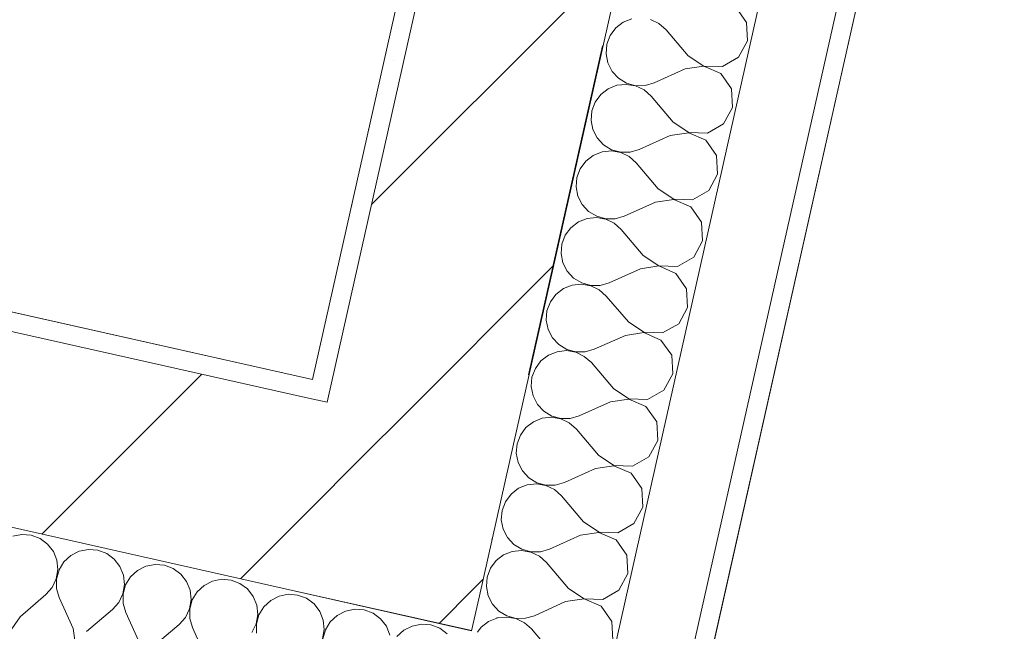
# Model space of a CAD drawing. Header units: millimetres. Extents: x -7218036 to -6523761, y 6117771 to 6337028.
# Tile 105 of 223: x -7141656 to -7140625, y 6127905 to 6128545. Entities that reach past the tile are written whole.
import ezdxf
from ezdxf.enums import TextEntityAlignment as Align

# ---------------------------------------------------------------- set-up
doc = ezdxf.new("R2010")
doc.units = ezdxf.units.MM
doc.header["$MEASUREMENT"] = 0
doc.linetypes.add('Штрихпунктирная', pattern=[670.277762, 352.777767, -176.388884, 0, -141.111112])
for name, color, linetype in [('S - квартира_помещение.АР', 7, 'Continuous'), ('АР-Стены_внешние_.АР', 7, 'Continuous'), ('АР-Чертеж-Оси_Осевые размеры.АР', 7, 'Continuous')]:
    doc.layers.add(name, color=color, linetype=linetype)
for name, color, linetype, lineweight in [('АР-Стены_внешние_.АР_Ном._пера__1', 7, 'Continuous', 30), ('АР-Стены_внешние_.АР_Ном._пера__120', 7, 'Continuous', 0), ('АР-Чертеж-Оси_Осевые размеры.АР_Ном._пера__120', 7, 'Continuous', 0)]:
    doc.layers.add(name, color=color, linetype=linetype, lineweight=lineweight)
doc.styles.add('РЎР“Р•РќР•Р\xa0Р\x98Р\xa0_РЎРўР\x98Р›Р¬_2', font='GOTHIC.TTF')
pattern_1 = [(45, (-6566190.34, 6563027.8), (-111.369318, 111.369318), [0, -105, 0, -157.5]), (110, (-6565840.34, 6563027.8), (148.001588, 53.868173), [0, -77, 0, -133])]
pattern_2 = [(45, (-6566190.34, 6562677.8), (-127.27922, 127.27922), [])]

# ---------------------------------------------------------------- blocks, each defined once
blk = doc.blocks.new('*X167', base_point=(-6566190.3, 6562677.8))
at = {"layer": 'АР-Стены_внешние_.АР_Ном._пера__1', "color": 7, "linetype": 'Continuous', "lineweight": 0}
for p, q in [((-7141156.6, 6127918.3), (-7141165.2, 6127914.9)), ((-7141172.9, 6127908.9), (-7141176.6, 6127903.9)), ((-7141165.2, 6127914.9), (-7141172.9, 6127908.9))]:
    blk.add_line(p, q, dxfattribs=at)
blk = doc.blocks.new('*X169', base_point=(-6566190.3, 6562677.8))
at = {"layer": 'АР-Стены_внешние_.АР_Ном._пера__1', "color": 7, "linetype": 'Continuous', "lineweight": 0}
for p, q in [((-7140895.3, 6128542), (-7140906.5, 6128558)), ((-7141015.1, 6128545.8), (-7141024.3, 6128542.1)), ((-7141032.1, 6128536.1), (-7141037.9, 6128528.2)), ((-7141024.3, 6128542.1), (-7141032.1, 6128536.1)), ((-7140986.8, 6128540.9), (-7140995.6, 6128545.1)), ((-7140979.4, 6128534.3), (-7140986.8, 6128540.9)), ((-7140894.2, 6128522.5), (-7140895.3, 6128542)), ((-7141037.9, 6128528.2), (-7141041.4, 6128519)), ((-7140956.2, 6128507.1), (-7140979.4, 6128534.3)), ((-7141041.4, 6128519), (-7141042.2, 6128509.1)), ((-7140903.5, 6128505.4), (-7140894.2, 6128522.5)), ((-7141042.2, 6128509.1), (-7141040.3, 6128499.5)), ((-7140956.2, 6128507.1), (-7140940, 6128496.3)), ((-7140920.5, 6128495.7), (-7140903.5, 6128505.4)), ((-7141040.3, 6128499.5), (-7141035.8, 6128490.7)), ((-7140940, 6128496), (-7140959.3, 6128493.2)), ((-7140940, 6128496.3), (-7140920.5, 6128495.7)), ((-7140922.1, 6128488.3), (-7140940, 6128496)), ((-7141035.8, 6128490.7), (-7141029.1, 6128483.5)), ((-7140959.3, 6128493.2), (-7140991.9, 6128478.6)), ((-7140910.9, 6128472.3), (-7140922.1, 6128488.3)), ((-7141030.8, 6128476.1), (-7141039.9, 6128472.4)), ((-7141021, 6128477.1), (-7141030.8, 6128476.1)), ((-7141029.1, 6128483.5), (-7141020.7, 6128478.3)), ((-7141011.3, 6128475.4), (-7141021, 6128477.1)), ((-7141020.7, 6128478.3), (-7141011.2, 6128475.7)), ((-7141002.4, 6128471.2), (-7141011.3, 6128475.4)), ((-7141011.2, 6128475.7), (-7141001.4, 6128475.8)), ((-7141001.4, 6128475.8), (-7140991.9, 6128478.6)), ((-7141047.7, 6128466.4), (-7141053.6, 6128458.5)), ((-7141039.9, 6128472.4), (-7141047.7, 6128466.4)), ((-7140995, 6128464.6), (-7141002.4, 6128471.2)), ((-7140971.9, 6128437.5), (-7140995, 6128464.6)), ((-7140909.8, 6128452.8), (-7140910.9, 6128472.3)), ((-7141053.6, 6128458.5), (-7141057.1, 6128449.3)), ((-7141057.1, 6128449.3), (-7141057.9, 6128439.4)), ((-7140919.2, 6128435.7), (-7140909.8, 6128452.8)), ((-7141057.9, 6128439.4), (-7141056, 6128429.8)), ((-7140971.9, 6128437.5), (-7140955.6, 6128426.6)), ((-7140936.1, 6128426), (-7140919.2, 6128435.7)), ((-7141056, 6128429.8), (-7141051.5, 6128421)), ((-7140975, 6128423.5), (-7141007.6, 6128408.9)), ((-7140955.7, 6128426.4), (-7140975, 6128423.5)), ((-7140937.8, 6128418.6), (-7140955.7, 6128426.4)), ((-7140955.6, 6128426.6), (-7140936.1, 6128426)), ((-7141051.5, 6128421), (-7141044.8, 6128413.8)), ((-7141044.8, 6128413.8), (-7141036.4, 6128408.7)), ((-7140926.6, 6128402.6), (-7140937.8, 6128418.6)), ((-7141055.6, 6128402.8), (-7141063.4, 6128396.7)), ((-7141046.4, 6128406.4), (-7141055.6, 6128402.8)), ((-7141036.6, 6128407.4), (-7141046.4, 6128406.4)), ((-7141026.9, 6128405.8), (-7141036.6, 6128407.4)), ((-7141036.4, 6128408.7), (-7141026.9, 6128406)), ((-7141026.9, 6128406), (-7141017, 6128406.1)), ((-7141018.1, 6128401.5), (-7141026.9, 6128405.8)), ((-7141010.7, 6128394.9), (-7141018.1, 6128401.5)), ((-7141017, 6128406.1), (-7141007.6, 6128408.9)), ((-7140925.5, 6128383.1), (-7140926.6, 6128402.6)), ((-7141063.4, 6128396.7), (-7141069.2, 6128388.8)), ((-7140987.5, 6128367.8), (-7141010.7, 6128394.9)), ((-7141069.2, 6128388.8), (-7141072.7, 6128379.6)), ((-7140934.8, 6128366), (-7140925.5, 6128383.1)), ((-7141072.7, 6128379.6), (-7141073.5, 6128369.8)), ((-7141073.5, 6128369.8), (-7141071.6, 6128360.1)), ((-7140987.5, 6128367.8), (-7140971.3, 6128356.9)), ((-7140951.8, 6128356.3), (-7140934.8, 6128366)), ((-7141071.6, 6128360.1), (-7141067.1, 6128351.3)), ((-7141067.1, 6128351.3), (-7141060.4, 6128344.1)), ((-7140990.6, 6128353.8), (-7141023.2, 6128339.2)), ((-7140971.3, 6128356.7), (-7140990.6, 6128353.8)), ((-7140971.3, 6128356.9), (-7140951.8, 6128356.3)), ((-7140953.4, 6128348.9), (-7140971.3, 6128356.7)), ((-7141060.4, 6128344.1), (-7141052, 6128339)), ((-7140942.2, 6128332.9), (-7140953.4, 6128348.9)), ((-7141071.2, 6128333.1), (-7141079, 6128327)), ((-7141062.1, 6128336.7), (-7141071.2, 6128333.1)), ((-7141052.3, 6128337.8), (-7141062.1, 6128336.7)), ((-7141042.6, 6128336.1), (-7141052.3, 6128337.8)), ((-7141052, 6128339), (-7141042.5, 6128336.3)), ((-7141033.7, 6128331.8), (-7141042.6, 6128336.1)), ((-7141042.5, 6128336.3), (-7141032.7, 6128336.4)), ((-7141026.3, 6128325.2), (-7141033.7, 6128331.8)), ((-7141032.7, 6128336.4), (-7141023.2, 6128339.2)), ((-7140941.1, 6128313.4), (-7140942.2, 6128332.9)), ((-7141084.9, 6128319.1), (-7141088.4, 6128309.9)), ((-7141079, 6128327), (-7141084.9, 6128319.1)), ((-7141003.2, 6128298.1), (-7141026.3, 6128325.2)), ((-7141088.4, 6128309.9), (-7141089.2, 6128300.1)), ((-7140950.5, 6128296.3), (-7140941.1, 6128313.4)), ((-7141089.2, 6128300.1), (-7141087.3, 6128290.4)), ((-7141087.3, 6128290.4), (-7141082.8, 6128281.6)), ((-7141003.2, 6128298.1), (-7140986.9, 6128287.2)), ((-7140967.4, 6128286.6), (-7140950.5, 6128296.3)), ((-7141082.8, 6128281.6), (-7141076.1, 6128274.4)), ((-7141006.3, 6128284.1), (-7141038.9, 6128269.5)), ((-7140987, 6128287), (-7141006.3, 6128284.1)), ((-7140969.1, 6128279.2), (-7140987, 6128287)), ((-7140986.9, 6128287.2), (-7140967.4, 6128286.6)), ((-7140957.9, 6128263.2), (-7140969.1, 6128279.2)), ((-7141067.9, 6128268.1), (-7141077.7, 6128267)), ((-7141076.1, 6128274.4), (-7141067.7, 6128269.3)), ((-7141058.2, 6128266.4), (-7141067.9, 6128268.1)), ((-7141067.7, 6128269.3), (-7141058.2, 6128266.6)), ((-7141048.3, 6128266.7), (-7141038.9, 6128269.5)), ((-7141094.7, 6128257.3), (-7141100.5, 6128249.4)), ((-7141086.9, 6128263.4), (-7141094.7, 6128257.3)), ((-7141077.7, 6128267), (-7141086.9, 6128263.4)), ((-7141058.2, 6128266.6), (-7141048.3, 6128266.7)), ((-7141049.4, 6128262.1), (-7141058.2, 6128266.4)), ((-7141042, 6128255.5), (-7141049.4, 6128262.1)), ((-7140956.8, 6128243.7), (-7140957.9, 6128263.2)), ((-7141100.5, 6128249.4), (-7141104, 6128240.2)), ((-7141018.8, 6128228.4), (-7141042, 6128255.5)), ((-7141104, 6128240.2), (-7141104.8, 6128230.4)), ((-7140966.1, 6128226.6), (-7140956.8, 6128243.7)), ((-7141104.8, 6128230.4), (-7141102.9, 6128220.7)), ((-7141018.8, 6128228.4), (-7141002.6, 6128217.6)), ((-7140983.1, 6128216.9), (-7140966.1, 6128226.6)), ((-7141102.9, 6128220.7), (-7141098.4, 6128211.9)), ((-7141002.6, 6128217.3), (-7141021.9, 6128214.4)), ((-7141002.6, 6128217.6), (-7140983.1, 6128216.9)), ((-7140984.7, 6128209.5), (-7141002.6, 6128217.3)), ((-7141098.4, 6128211.9), (-7141091.7, 6128204.7)), ((-7141021.9, 6128214.4), (-7141054.5, 6128199.8)), ((-7140973.5, 6128193.5), (-7140984.7, 6128209.5)), ((-7141093.4, 6128197.3), (-7141102.5, 6128193.7)), ((-7141083.6, 6128198.4), (-7141093.4, 6128197.3)), ((-7141091.7, 6128204.7), (-7141083.3, 6128199.6)), ((-7141073.9, 6128196.7), (-7141083.6, 6128198.4)), ((-7141083.3, 6128199.6), (-7141073.8, 6128197)), ((-7141065, 6128192.4), (-7141073.9, 6128196.7)), ((-7141073.8, 6128197), (-7141064, 6128197)), ((-7141064, 6128197), (-7141054.5, 6128199.8)), ((-7141110.3, 6128187.6), (-7141116.2, 6128179.7)), ((-7141102.5, 6128193.7), (-7141110.3, 6128187.6)), ((-7141057.6, 6128185.9), (-7141065, 6128192.4)), ((-7141034.5, 6128158.7), (-7141057.6, 6128185.9)), ((-7140972.4, 6128174), (-7140973.5, 6128193.5)), ((-7141116.2, 6128179.7), (-7141119.7, 6128170.5)), ((-7141119.7, 6128170.5), (-7141120.5, 6128160.7)), ((-7140981.8, 6128156.9), (-7140972.4, 6128174)), ((-7141120.5, 6128160.7), (-7141118.6, 6128151)), ((-7141034.5, 6128158.7), (-7141018.2, 6128147.9)), ((-7140998.7, 6128147.2), (-7140981.8, 6128156.9)), ((-7141118.6, 6128151), (-7141114.1, 6128142.2)), ((-7141037.6, 6128144.7), (-7141070.2, 6128130.1)), ((-7141018.3, 6128147.6), (-7141037.6, 6128144.7)), ((-7141000.4, 6128139.8), (-7141018.3, 6128147.6)), ((-7141018.2, 6128147.9), (-7140998.7, 6128147.2)), ((-7141114.1, 6128142.2), (-7141107.4, 6128135)), ((-7141107.4, 6128135), (-7141099, 6128129.9)), ((-7140989.2, 6128123.8), (-7141000.4, 6128139.8)), ((-7141118.2, 6128124), (-7141126, 6128118)), ((-7141109, 6128127.6), (-7141118.2, 6128124)), ((-7141099.2, 6128128.7), (-7141109, 6128127.6)), ((-7141089.5, 6128127), (-7141099.2, 6128128.7)), ((-7141099, 6128129.9), (-7141089.5, 6128127.3)), ((-7141089.5, 6128127.3), (-7141079.6, 6128127.3)), ((-7141080.7, 6128122.7), (-7141089.5, 6128127)), ((-7141079.6, 6128127.3), (-7141070.2, 6128130.1)), ((-7140988.1, 6128104.3), (-7140989.2, 6128123.8)), ((-7141126, 6128118), (-7141131.8, 6128110)), ((-7141073.3, 6128116.2), (-7141080.7, 6128122.7)), ((-7141050.1, 6128089), (-7141073.3, 6128116.2)), ((-7141131.8, 6128110), (-7141135.3, 6128100.8)), ((-7140997.4, 6128087.2), (-7140988.1, 6128104.3)), ((-7141135.3, 6128100.8), (-7141136.1, 6128091)), ((-7141136.1, 6128091), (-7141134.2, 6128081.3)), ((-7141050.1, 6128089), (-7141033.9, 6128078.2)), ((-7141014.4, 6128077.5), (-7140997.4, 6128087.2)), ((-7141134.2, 6128081.3), (-7141129.8, 6128072.5)), ((-7141129.8, 6128072.5), (-7141123, 6128065.3)), ((-7141053.2, 6128075.1), (-7141085.8, 6128060.4)), ((-7141033.9, 6128077.9), (-7141053.2, 6128075.1)), ((-7141033.9, 6128078.2), (-7141014.4, 6128077.5)), ((-7141016, 6128070.1), (-7141033.9, 6128077.9)), ((-7141123, 6128065.3), (-7141114.6, 6128060.2)), ((-7141004.8, 6128054.1), (-7141016, 6128070.1)), ((-7141133.8, 6128054.3), (-7141141.6, 6128048.3)), ((-7141124.7, 6128058), (-7141133.8, 6128054.3)), ((-7141114.9, 6128059), (-7141124.7, 6128058)), ((-7141105.2, 6128057.3), (-7141114.9, 6128059)), ((-7141114.6, 6128060.2), (-7141105.1, 6128057.6)), ((-7141096.3, 6128053), (-7141105.2, 6128057.3)), ((-7141105.1, 6128057.6), (-7141095.3, 6128057.6)), ((-7141088.9, 6128046.5), (-7141096.3, 6128053)), ((-7141095.3, 6128057.6), (-7141085.8, 6128060.4)), ((-7141003.8, 6128034.7), (-7141004.8, 6128054.1)), ((-7141141.6, 6128048.3), (-7141147.5, 6128040.3)), ((-7141065.8, 6128019.3), (-7141088.9, 6128046.5)), ((-7141151, 6128031.1), (-7141151.8, 6128021.3)), ((-7141147.5, 6128040.3), (-7141151, 6128031.1)), ((-7141013.1, 6128017.5), (-7141003.8, 6128034.7)), ((-7141151.8, 6128021.3), (-7141149.9, 6128011.6)), ((-7141149.9, 6128011.6), (-7141145.4, 6128002.8)), ((-7141065.8, 6128019.3), (-7141049.5, 6128008.5)), ((-7141030, 6128007.8), (-7141013.1, 6128017.5)), ((-7141145.4, 6128002.8), (-7141138.7, 6127995.6)), ((-7141068.9, 6128005.4), (-7141101.5, 6127990.7)), ((-7141049.6, 6128008.2), (-7141068.9, 6128005.4)), ((-7141031.7, 6128000.5), (-7141049.6, 6128008.2)), ((-7141049.5, 6128008.5), (-7141030, 6128007.8)), ((-7141020.5, 6127984.5), (-7141031.7, 6128000.5)), ((-7141130.6, 6127989.3), (-7141140.4, 6127988.3)), ((-7141138.7, 6127995.6), (-7141130.3, 6127990.5)), ((-7141120.8, 6127987.6), (-7141130.6, 6127989.3)), ((-7141130.3, 6127990.5), (-7141120.8, 6127987.9)), ((-7141110.9, 6127988), (-7141101.5, 6127990.7)), ((-7141149.5, 6127984.6), (-7141157.3, 6127978.6)), ((-7141140.4, 6127988.3), (-7141149.5, 6127984.6)), ((-7141120.8, 6127987.9), (-7141110.9, 6127988)), ((-7141112, 6127983.3), (-7141120.8, 6127987.6)), ((-7141104.6, 6127976.8), (-7141112, 6127983.3)), ((-7141019.4, 6127965), (-7141020.5, 6127984.5)), ((-7141163.2, 6127970.6), (-7141166.6, 6127961.4)), ((-7141157.3, 6127978.6), (-7141163.2, 6127970.6)), ((-7141081.4, 6127949.6), (-7141104.6, 6127976.8)), ((-7141166.6, 6127961.4), (-7141167.4, 6127951.6)), ((-7141028.7, 6127947.8), (-7141019.4, 6127965)), ((-7141167.4, 6127951.6), (-7141165.5, 6127941.9)), ((-7141081.4, 6127949.6), (-7141065.2, 6127938.8)), ((-7141165.5, 6127941.9), (-7141161.1, 6127933.2)), ((-7141065.2, 6127938.5), (-7141084.5, 6127935.7)), ((-7141065.2, 6127938.8), (-7141045.7, 6127938.1)), ((-7141047.3, 6127930.8), (-7141065.2, 6127938.5)), ((-7141045.7, 6127938.1), (-7141028.7, 6127947.8)), ((-7141161.1, 6127933.2), (-7141154.4, 6127925.9)), ((-7141084.5, 6127935.7), (-7141117.1, 6127921)), ((-7141036.1, 6127914.8), (-7141047.3, 6127930.8)), ((-7141156, 6127918.6), (-7141156.6, 6127918.3)), ((-7141146.2, 6127919.6), (-7141156, 6127918.6)), ((-7141154.4, 6127925.9), (-7141145.9, 6127920.8)), ((-7141136.5, 6127917.9), (-7141146.2, 6127919.6)), ((-7141145.9, 6127920.8), (-7141136.4, 6127918.2)), ((-7141127.6, 6127913.6), (-7141136.5, 6127917.9)), ((-7141136.4, 6127918.2), (-7141126.6, 6127918.3)), ((-7141126.6, 6127918.3), (-7141117.1, 6127921)), ((-7141120.3, 6127907.1), (-7141127.6, 6127913.6)), ((-7141103.5, 6127887.5), (-7141120.3, 6127907.1)), ((-7141035.1, 6127895.3), (-7141036.1, 6127914.8))]:
    blk.add_line(p, q, dxfattribs=at)
blk = doc.blocks.new('Стена_53_7', base_point=(-7140405.1, 6132281.4))
at = {"layer": 'АР-Стены_внешние_.АР', "linetype": 'Continuous', "lineweight": 0, "true_color": 0x000000}
h = blk.add_hatch(dxfattribs=at)
h.set_pattern_fill('ШТУКАТУРКА__ГИПС_01_0007', color=18, style=0, pattern_type=2)
h.set_pattern_definition(pattern_1)
h.paths.add_polyline_path([(-7141329.8, 6128163.8), (-7141027.4, 6129510.4), (-7141046.9, 6129514.8), (-7141349.3, 6128168.2)])
h = blk.add_hatch(dxfattribs=at)
h.set_pattern_fill('БЛОКИ_БЕТОННЫЕ_ЭФФЕКТИВН_76', color=18, style=0, pattern_type=2)
h.set_pattern_definition(pattern_2)
h.paths.add_polyline_path([(-7141139.1, 6128100.4), (-7140832.2, 6129466.6), (-7141027.4, 6129510.4), (-7141333.5, 6128147.6), (-7141330.2, 6128143.4)])
h = blk.add_hatch(dxfattribs=at)
h.set_pattern_fill('ШТУКАТУРКА__ГИПС_01_0007', color=18, style=0, pattern_type=2)
h.set_pattern_definition(pattern_1)
h.paths.add_polyline_path([(-7141353.7, 6128148.6), (-7141334.2, 6128144.3), (-7141333.5, 6128147.6), (-7141349.3, 6128168.2)])
h = blk.add_hatch(dxfattribs=at)
h.set_pattern_fill('ШТУКАТУРКА__ГИПС_01_0007', color=18, style=0, pattern_type=2)
h.set_pattern_definition(pattern_1)
h.paths.add_polyline_path([(-7141349.3, 6128168.2), (-7141333.5, 6128147.6), (-7141329.8, 6128163.8)])
h = blk.add_hatch(dxfattribs=at)
h.set_pattern_fill('БЛОКИ_БЕТОННЫЕ_ЭФФЕКТИВН_76', color=18, style=0, pattern_type=2)
h.set_pattern_definition(pattern_2)
h.paths.add_polyline_path([(-7141174.7, 6127941.8), (-7141330.2, 6128143.4), (-7141334.2, 6128144.3), (-7141378, 6127949.1), (-7141182.9, 6127905.3)])
h = blk.add_hatch(dxfattribs=at)
h.set_pattern_fill('БЛОКИ_БЕТОННЫЕ_ЭФФЕКТИВН_76', color=18, style=0, pattern_type=2)
h.set_pattern_definition(pattern_2)
h.paths.add_polyline_path([(-7141334.2, 6128144.3), (-7141330.2, 6128143.4), (-7141333.5, 6128147.6)])
h = blk.add_hatch(dxfattribs=at)
h.set_pattern_fill('БЛОКИ_БЕТОННЫЕ_ЭФФЕКТИВН_76', color=18, style=0, pattern_type=2)
h.set_pattern_definition(pattern_2)
h.paths.add_polyline_path([(-7141330.2, 6128143.4), (-7141174.7, 6127941.8), (-7141139.1, 6128100.4)])
at = {"layer": 'АР-Стены_внешние_.АР_Ном._пера__1', "color": 7, "linetype": 'Continuous', "lineweight": 15}
for p, q in [((-7141027.4, 6129510.4), (-7141333.5, 6128147.6)), ((-7141139.1, 6128100.4), (-7140832.2, 6129466.6)), ((-7141353.7, 6128148.6), (-7141334.2, 6128144.3)), ((-7141334.2, 6128144.3), (-7141333.5, 6128147.6)), ((-7141174.7, 6127941.8), (-7141139.1, 6128100.4)), ((-7141378, 6127949.1), (-7141182.9, 6127905.3)), ((-7141182.9, 6127905.3), (-7141174.7, 6127941.8))]:
    blk.add_line(p, q, dxfattribs=at)
at = {"layer": 'АР-Стены_внешние_.АР_Ном._пера__1', "color": 7, "linetype": 'Continuous', "lineweight": 0}
for p, q in [((-7141036.5, 6127872.4), (-7140685.9, 6129433.7)), ((-7140991.3, 6127708.5), (-7140607.8, 6129416.2))]:
    blk.add_line(p, q, dxfattribs=at)
at = {"layer": 'АР-Стены_внешние_.АР_Ном._пера__1', "color": 7, "linetype": 'Continuous', "lineweight": 0, "flags": 128}
for points in [[(-7141046.9, 6129514.8), (-7141349.3, 6128168.2)], [(-7140971.8, 6127704.1), (-7140588.3, 6129411.8)]]:
    blk.add_lwpolyline(points, dxfattribs=at)
at = {"layer": 'АР-Стены_внешние_.АР', "color": 7, "lineweight": 0}
for name in ['*X169', '*X167']:
    blk.add_blockref(name, (-6566190.3, 6562677.8), dxfattribs=at)
blk = doc.blocks.new('*X351', base_point=(-6566190.3, 6562677.8))
at = {"layer": 'АР-Стены_внешние_.АР_Ном._пера__1', "color": 7, "linetype": 'Continuous', "lineweight": 0}
for p, q in [((-7141653.5, 6128005.9), (-7141663.2, 6128004)), ((-7141643.7, 6128005.1), (-7141653.5, 6128005.9)), ((-7141634.5, 6128001.7), (-7141643.7, 6128005.1)), ((-7141626.6, 6127995.8), (-7141634.5, 6128001.7)), ((-7141620.6, 6127988), (-7141626.6, 6127995.8)), ((-7141583.9, 6127990.3), (-7141593.5, 6127988.4)), ((-7141574, 6127989.5), (-7141583.9, 6127990.3)), ((-7141564.8, 6127986), (-7141574, 6127989.5)), ((-7141616.9, 6127978.9), (-7141620.6, 6127988)), ((-7141602.3, 6127983.9), (-7141609.5, 6127977.2)), ((-7141593.5, 6127988.4), (-7141602.3, 6127983.9)), ((-7141556.9, 6127980.2), (-7141564.8, 6127986)), ((-7141550.9, 6127972.4), (-7141556.9, 6127980.2)), ((-7141617.6, 6127959.4), (-7141615.9, 6127969.1)), ((-7141614.6, 6127968.8), (-7141617.3, 6127959.3)), ((-7141615.9, 6127969.1), (-7141616.9, 6127978.9)), ((-7141609.5, 6127977.2), (-7141614.6, 6127968.8)), ((-7141547.2, 6127963.2), (-7141550.9, 6127972.4)), ((-7141523.8, 6127972.7), (-7141532.6, 6127968.3)), ((-7141514.2, 6127974.6), (-7141523.8, 6127972.7)), ((-7141504.3, 6127973.8), (-7141514.2, 6127974.6)), ((-7141495.1, 6127970.4), (-7141504.3, 6127973.8)), ((-7141487.2, 6127964.5), (-7141495.1, 6127970.4)), ((-7141621.8, 6127950.5), (-7141617.6, 6127959.4)), ((-7141617.3, 6127959.3), (-7141617.2, 6127949.4)), ((-7141546.2, 6127953.4), (-7141547.2, 6127963.2)), ((-7141539.8, 6127961.6), (-7141545, 6127953.1)), ((-7141532.6, 6127968.3), (-7141539.8, 6127961.6)), ((-7141481.2, 6127956.7), (-7141487.2, 6127964.5)), ((-7141444.5, 6127959), (-7141454.1, 6127957.1)), ((-7141434.7, 6127958.2), (-7141444.5, 6127959)), ((-7141628.4, 6127943.1), (-7141621.8, 6127950.5)), ((-7141617.2, 6127949.4), (-7141614.4, 6127940)), ((-7141547.9, 6127943.7), (-7141546.2, 6127953.4)), ((-7141545, 6127953.1), (-7141547.6, 6127943.6)), ((-7141477.5, 6127947.6), (-7141481.2, 6127956.7)), ((-7141462.9, 6127952.6), (-7141470.1, 6127945.9)), ((-7141454.1, 6127957.1), (-7141462.9, 6127952.6)), ((-7141425.4, 6127954.7), (-7141434.7, 6127958.2)), ((-7141417.5, 6127948.9), (-7141425.4, 6127954.7)), ((-7141411.5, 6127941.1), (-7141417.5, 6127948.9)), ((-7141655.5, 6127919.9), (-7141628.4, 6127943.1)), ((-7141599.8, 6127907.4), (-7141614.4, 6127940)), ((-7141552.1, 6127934.8), (-7141547.9, 6127943.7)), ((-7141547.6, 6127943.6), (-7141547.5, 6127933.8)), ((-7141478.2, 6127928.1), (-7141476.5, 6127937.8)), ((-7141476.5, 6127937.8), (-7141477.5, 6127947.6)), ((-7141470.1, 6127945.9), (-7141475.3, 6127937.5)), ((-7141407.8, 6127931.9), (-7141411.5, 6127941.1)), ((-7141384.4, 6127941.4), (-7141393.2, 6127937)), ((-7141374.8, 6127943.3), (-7141384.4, 6127941.4)), ((-7141365, 6127942.5), (-7141374.8, 6127943.3)), ((-7141355.7, 6127939.1), (-7141365, 6127942.5)), ((-7141347.8, 6127933.2), (-7141355.7, 6127939.1)), ((-7141585.8, 6127904.3), (-7141558.7, 6127927.5)), ((-7141558.7, 6127927.5), (-7141552.1, 6127934.8)), ((-7141547.5, 6127933.8), (-7141544.7, 6127924.3)), ((-7141482.4, 6127919.2), (-7141478.2, 6127928.1)), ((-7141475.3, 6127937.5), (-7141477.9, 6127928)), ((-7141477.9, 6127928), (-7141477.8, 6127918.1)), ((-7141406.8, 6127922.1), (-7141407.8, 6127931.9)), ((-7141400.5, 6127930.3), (-7141405.6, 6127921.8)), ((-7141393.2, 6127937), (-7141400.5, 6127930.3)), ((-7141341.8, 6127925.4), (-7141347.8, 6127933.2)), ((-7141305.1, 6127927.7), (-7141314.8, 6127925.8)), ((-7141295.3, 6127926.9), (-7141305.1, 6127927.7)), ((-7141655.5, 6127919.9), (-7141666.4, 6127903.7)), ((-7141530.1, 6127891.8), (-7141544.7, 6127924.3)), ((-7141489, 6127911.8), (-7141482.4, 6127919.2)), ((-7141477.8, 6127918.1), (-7141475, 6127908.7)), ((-7141408.5, 6127912.4), (-7141406.8, 6127922.1)), ((-7141405.6, 6127921.8), (-7141408.2, 6127912.3)), ((-7141338.1, 6127916.3), (-7141341.8, 6127925.4)), ((-7141323.5, 6127921.3), (-7141330.8, 6127914.6)), ((-7141314.8, 6127925.8), (-7141323.5, 6127921.3)), ((-7141286, 6127923.4), (-7141295.3, 6127926.9)), ((-7141278.1, 6127917.5), (-7141286, 6127923.4)), ((-7141272.1, 6127909.8), (-7141278.1, 6127917.5)), ((-7141597, 6127888.1), (-7141599.8, 6127907.4)), ((-7141516.2, 6127888.6), (-7141489, 6127911.8)), ((-7141460.4, 6127876.1), (-7141475, 6127908.7)), ((-7141412.8, 6127903.5), (-7141408.5, 6127912.4)), ((-7141408.2, 6127912.3), (-7141408.1, 6127902.5)), ((-7141337.1, 6127906.5), (-7141338.1, 6127916.3)), ((-7141330.8, 6127914.6), (-7141335.9, 6127906.2)), ((-7141268.4, 6127900.6), (-7141272.1, 6127909.8)), ((-7141245.1, 6127910.1), (-7141253.8, 6127905.7)), ((-7141235.4, 6127912), (-7141245.1, 6127910.1)), ((-7141225.6, 6127911.2), (-7141235.4, 6127912)), ((-7141216.3, 6127907.7), (-7141225.6, 6127911.2)), ((-7141208.4, 6127901.9), (-7141216.3, 6127907.7)), ((-7141338.8, 6127896.7), (-7141337.1, 6127906.5)), ((-7141335.9, 6127906.2), (-7141338.5, 6127896.7)), ((-7141253.8, 6127905.7), (-7141261.1, 6127899))]:
    blk.add_line(p, q, dxfattribs=at)
blk = doc.blocks.new('Стена_156_7', base_point=(-7142537.2, 6128311.9))
at = {"layer": 'АР-Стены_внешние_.АР', "linetype": 'Continuous', "lineweight": 0, "true_color": 0x000000}
h = blk.add_hatch(dxfattribs=at)
h.set_pattern_fill('ШТУКАТУРКА__ГИПС_01_0007', color=18, style=0, pattern_type=2)
h.set_pattern_definition(pattern_1)
h.paths.add_polyline_path([(-7141349.3, 6128168.2), (-7142510.9, 6128429), (-7142507.7, 6128407.8), (-7141353.7, 6128148.6)])
h = blk.add_hatch(dxfattribs=at)
h.set_pattern_fill('БЛОКИ_БЕТОННЫЕ_ЭФФЕКТИВН_76', color=18, style=0, pattern_type=2)
h.set_pattern_definition(pattern_2)
h.paths.add_polyline_path([(-7141334.2, 6128144.3), (-7142507.7, 6128407.8), (-7142476.5, 6128195.8), (-7141378, 6127949.1)])
at = {"layer": 'АР-Стены_внешние_.АР_Ном._пера__1', "color": 7, "linetype": 'Continuous', "lineweight": 15}
for p, q in [((-7141353.7, 6128148.6), (-7142507.7, 6128407.8)), ((-7142476.5, 6128195.8), (-7141378, 6127949.1)), ((-7141353.7, 6128148.6), (-7141334.2, 6128144.3)), ((-7141378, 6127949.1), (-7141182.9, 6127905.3))]:
    blk.add_line(p, q, dxfattribs=at)
at = {"layer": 'АР-Стены_внешние_.АР_Ном._пера__1', "color": 7, "linetype": 'Continuous', "lineweight": 0, "flags": 128}
blk.add_lwpolyline([(-7141349.3, 6128168.2), (-7142510.9, 6128429)], dxfattribs=at)
at = {"layer": 'АР-Стены_внешние_.АР', "color": 7, "lineweight": 0}
blk.add_blockref('*X351', (-6566190.3, 6562677.8), dxfattribs=at)
blk = doc.blocks.new('Стандартный Маркер Сетки[11]_7', base_point=(-7137888.7, 6142574.7))
at = {"layer": 'АР-Чертеж-Оси_Осевые размеры.АР_Ном._пера__120', "color": 7, "linetype": 'Штрихпунктирная', "lineweight": 0}
blk.add_line((-7138107.8, 6141599), (-7142666.5, 6121301.9), dxfattribs=at)
at = {"layer": 'АР-Чертеж-Оси_Осевые размеры.АР_Ном._пера__120', "color": 7, "lineweight": 0, "style": 'РЎР“Р•РќР•Р\xa0Р\x98Р\xa0_РЎРўР\x98Р›Р¬_2'}
blk.add_attdef('AC_MarkerText_1', text='', height=350, rotation=347.3417, dxfattribs=at).set_placement((-7142925.2, 6120019.4), align=Align.TOP_CENTER)
blk = doc.blocks.new('Стандартный Маркер Сетки[74]_7', base_point=(-7137888.7, 6142574.7))
at = {"layer": 'АР-Чертеж-Оси_Осевые размеры.АР_Ном._пера__120', "color": 7, "linetype": 'Штрихпунктирная', "lineweight": 0}
blk.add_line((-7138107.8, 6141599), (-7142666.5, 6121301.9), dxfattribs=at)
at = {"layer": 'АР-Чертеж-Оси_Осевые размеры.АР_Ном._пера__120', "color": 7, "lineweight": 0, "style": 'РЎР“Р•РќР•Р\xa0Р\x98Р\xa0_РЎРўР\x98Р›Р¬_2'}
blk.add_attdef('AC_MarkerText_1', text='', height=350, rotation=347.3417, dxfattribs=at).set_placement((-7142925.2, 6120019.4), align=Align.TOP_CENTER)

msp = doc.modelspace()

# ---------------------------------------------------------------- linework, layer by layer
at = {"layer": 'S - квартира_помещение.АР', "color": 254, "linetype": 'Continuous', "lineweight": 0, "true_color": 0xffe1c4, "flags": 128}
msp.add_lwpolyline([(-7140450.834, 6132168.66), (-7145358.883, 6133270.989), (-7146257.378, 6129270.472), (-7141349.328, 6128168.149)], close=True, dxfattribs=at)
at = {"layer": 'АР-Стены_внешние_.АР_Ном._пера__120', "color": 7, "linetype": 'Continuous', "lineweight": 15}
msp.add_lwpolyline([(-7160678.785, 6147703.818), (-7156649.072, 6146798.809), (-7157102.655, 6144779.134), (-7154526.85, 6144200.653), (-7153728.101, 6147757.246), (-7144244.35, 6145627.314), (-7144673.9, 6143714.694), (-7141863.391, 6143083.501), (-7141660.612, 6143986.413), (-7137523.764, 6143057.351), (-7140042.701, 6131841.269), (-7141245.684, 6126484.744), (-7164350.663, 6131673.721)], dxfattribs=at)

# ---------------------------------------------------------------- block references
at = {"layer": 'АР-Стены_внешние_.АР', "color": 7, "lineweight": 0}
for name, p in [('Стена_53_7', (-7140405.072, 6132281.371)), ('Стена_156_7', (-7142537.156, 6128311.941))]:
    msp.add_blockref(name, p, dxfattribs=at)
at = {"layer": 'АР-Чертеж-Оси_Осевые размеры.АР', "color": 8, "linetype": 'Continuous', "lineweight": 15}
for name in ['Стандартный Маркер Сетки[11]_7', 'Стандартный Маркер Сетки[74]_7']:
    msp.add_blockref(name, (-7137888.685, 6142574.735), dxfattribs=at)

doc.saveas('drawing.dxf')
